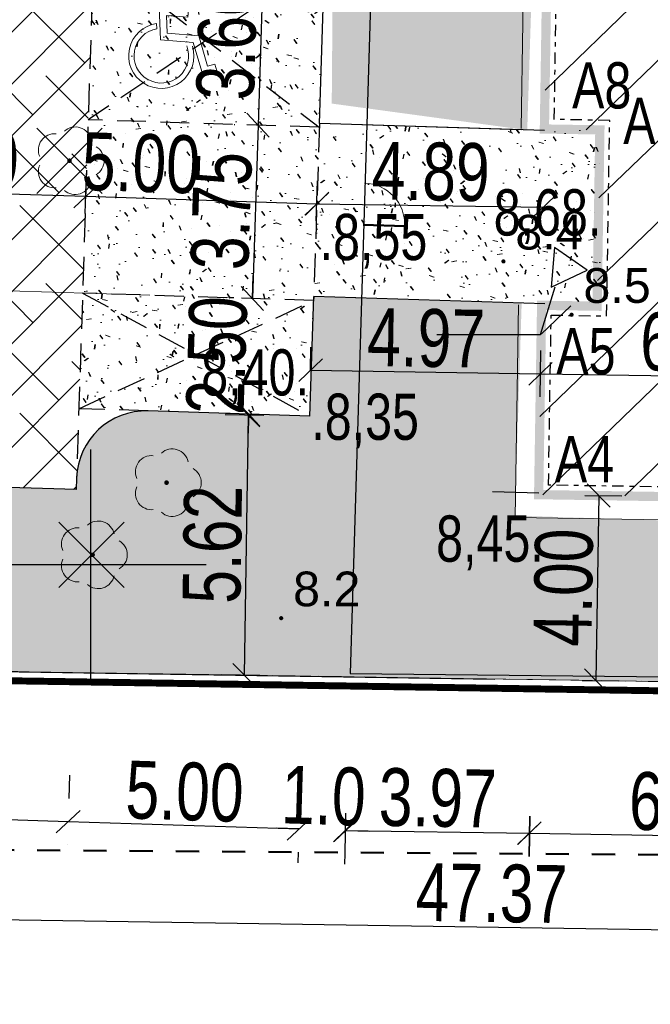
# Model space of a CAD drawing. Extents: x -3 to 10956327, y 0 to 11904415.
# Tile 10 of 15: x 5478148 to 5478162, y 5952191 to 5952212. Entities that reach past the tile are written whole.
import ezdxf

# ---------------------------------------------------------------- set-up
doc = ezdxf.new("R2010")
doc.units = 0
doc.header["$LTSCALE"] = 0.5
doc.header["$PDMODE"] = 33
doc.header["$PDSIZE"] = 0.3
for name, pattern in [('1 1', [2, 1, -1]), ('DASHDOT', [1, 0.5, -0.25, 0, -0.25]), ('EGKK', [4, 3, -1]), ('EGUG', [2, 1, -1]), ('HIDDEN', [0.375, 0.25, -0.125])]:
    doc.linetypes.add(name, pattern=pattern)
doc.layers.get('0').update_dxf_attribs({"color": 251})
doc.layers.get('Defpoints').update_dxf_attribs({"color": 251})
for name, color, linetype, lineweight in [('--budynek', 7, 'Continuous', 20), ('--drzewa do usunięcia', 1, 'Continuous', 30), ('--naw.utw.proj', 251, 'Continuous', 0), ('--tabelka rysunku', 7, 'Continuous', 0), ('--wymiary', 7, 'Continuous', 0), ('--zagos.terenu', 7, 'Continuous', 30), ('--zagosp', 7, 'Continuous', 0), ('EGDE', 7, 'Continuous', 20), ('EGKK', 251, 'Continuous', 20), ('EGUG', 251, 'Continuous', 20), ('OTRN', 251, 'Continuous', 20), ('OTRN_O', 251, 'Continuous', 18), ('OTZ', 3, 'Continuous', 20)]:
    doc.layers.add(name, color=color, linetype=linetype, lineweight=lineweight)
for name, color, linetype in [('--granica', 2, 'Continuous'), ('--proj.bud', 7, 'Continuous'), ('--rzędne terenu', 5, 'Continuous'), ('--trawa', 104, 'Continuous'), ('--utw.ażur', 251, 'Continuous'), ('-pkt tyczenia', 7, 'Continuous'), ('PARSI', 7, 'Continuous'), ('Strzałka', 251, 'Continuous')]:
    doc.layers.add(name, color=color, linetype=linetype)
doc.styles.add('1-500', font='arial.ttf', dxfattribs={"width": 0.75, "height": 1.25})
doc.styles.add('BDOT', font='Arial.ttf', dxfattribs={"width": 0.8999999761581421})
doc.styles.add('STYL-1', font='arial.ttf', dxfattribs={"width": 0.75})
doc.linetypes.add('OGRODZENIE1', pattern='A,0.4,-0.06,[143,RODZLIN.shx,S=0.012,R=0,X=0,Y=0],-0.06,0.4', length=0.92)
doc.dimstyles.new('1-500', dxfattribs={"dimtxt": 1.25, "dimasz": 0.5, "dimexe": 0.5, "dimexo": 1, "dimgap": 0.09, "dimtad": 1, "dimzin": 0, "dimdsep": 46, "dimtxsty": '1-500', "dimblk": 'OBLIQUE', "dimcen": 0.09, "dimclrt": 256, "dimadec": 0, "dimazin": 0, "dimtfac": 1, "dimtdec": 4, "dimtix": 1, "dimtofl": 0, "dimtmove": 2, "dimatfit": 3, "dimldrblk": 'OBLIQUE', "dimfxl": 0.5, "dimfxlon": 1, "dimtvp": 0.9, "dimtolj": 1, "dimtzin": 0, "dimarcsym": 0})

# ---------------------------------------------------------------- blocks, each defined once
blk = doc.blocks.new('OTZL')
at = {"layer": 'OTZ', "color": 0, "lineweight": 18, "const_width": 0.1}
blk.add_lwpolyline([(-0.05, 0, 1), (0.05, 0, 1)], format="xyb", close=True, dxfattribs=at)
at = {"layer": 'OTZ', "color": 0, "lineweight": 18}
for centre, start, end in [((0.247213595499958, 0.7608452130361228), 12, 132), ((-0.647213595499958, 0.4702282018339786), 83.99999999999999, 204), ((0.8, 0), 300.0000000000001, 59.99999999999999), ((-0.647213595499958, -0.4702282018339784), 156, 275.9999999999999), ((0.2472135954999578, -0.7608452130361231), 227.9999999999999, 348)]:
    blk.add_arc(centre, 0.7, start, end, dxfattribs=at)
blk = doc.blocks.new('OTRN')
at = {"layer": 'OTRN', "color": 0, "const_width": 0.09}
blk.add_lwpolyline([(-0.045, 0, 1), (0.045, 0, 1)], format="xyb", close=True, dxfattribs=at)
at = {"layer": 'OTRN_O', "color": 0, "style": 'BDOT'}
blk.add_attdef('RZEDNA', (0.5138805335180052, 0.5151789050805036), '', height=1.5, dxfattribs=at)
blk = doc.blocks.new('mzsk')
at = {"layer": 'PARSI', "color": 0}
for p, q in [((0, -5), (0, 5)), ((5, 0), (-5, 0))]:
    blk.add_line(p, q, dxfattribs=at)
blk = doc.blocks.new('krzyż')
for p, q in [((0, -0.5), (0, 0.5)), ((-0.5, 0), (0.5, 0))]:
    blk.add_line(p, q)
blk = doc.blocks.new('_Oblique')
at = {"color": 0, "linetype": 'ByBlock', "lineweight": -2}
blk.add_line((-0.5, -0.5), (0.5, 0.5), dxfattribs=at)
blk = doc.blocks.new('*D245')
at = {"layer": '--wymiary', "color": 0, "lineweight": -2}
for p, q in [((5478153.220573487, 5952213.122755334), (5478153.234008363, 5952213.122323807)), ((5478153.733750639, 5952213.106272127), (5478153.61817855, 5952209.50812773)), ((5478153.105001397, 5952209.524610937), (5478153.118436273, 5952209.52417941))]:
    blk.add_line(p, q, dxfattribs=at)
at = {"layer": 'Defpoints', "color": 0}
for p in [(5478154.220058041, 5952213.090651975), (5478153.61817855, 5952209.50812773), (5478154.104485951, 5952209.492507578)]:
    blk.add_point(p, dxfattribs=at)
at = {"layer": '--wymiary', "color": 0, "lineweight": -2, "xscale": 0.5, "yscale": 0.5, "zscale": 0.5}
for p, rotation in [((5478153.733750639, 5952213.106272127), 88.16029697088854), ((5478153.61817855, 5952209.50812773), 268.1602969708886)]:
    blk.add_blockref('_Oblique', p, dxfattribs=dict(at, rotation=rotation))
at = {"layer": '--wymiary', "insert": (5478152.948214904, 5952211.330575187), "char_height": 1.25, "attachment_point": 5, "rotation": 88.16029697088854, "style": '1-500'}
blk.add_mtext('\\A1;3.60', dxfattribs=at)
blk = doc.blocks.new('*D248')
at = {"layer": '--wymiary', "color": 0, "lineweight": -2}
for p, q in [((5478144.012689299, 5952194.629524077), (5478149.509854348, 5952194.452955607)), ((5478143.99663762, 5952194.129781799), (5478143.99663762, 5952194.1297818)), ((5478149.493802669, 5952193.953213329), (5478149.493802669, 5952193.95321333))]:
    blk.add_line(p, q, dxfattribs=at)
at = {"layer": 'Defpoints', "color": 0}
for p in [(5478144.028740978, 5952195.129266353), (5478149.525906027, 5952194.952697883), (5478149.509854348, 5952194.452955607)]:
    blk.add_point(p, dxfattribs=at)
at = {"layer": '--wymiary', "color": 0, "lineweight": -2, "xscale": 0.5, "yscale": 0.5, "zscale": 0.5}
for p, rotation in [((5478144.012689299, 5952194.629524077), 178.1602969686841), ((5478149.509854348, 5952194.452955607), 358.160296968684)]:
    blk.add_blockref('_Oblique', p, dxfattribs=dict(at, rotation=rotation))
at = {"layer": '--wymiary', "insert": (5478146.784647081, 5952195.268989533), "char_height": 1.25, "attachment_point": 5, "rotation": 358.16029696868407, "style": '1-500'}
blk.add_mtext('\\A1;5.50', dxfattribs=at)
blk = doc.blocks.new('*D250')
at = {"layer": '--wymiary', "color": 0, "lineweight": -2}
for p, q in [((5478154.507757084, 5952194.292424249), (5478154.007986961, 5952194.307584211)), ((5478155.521607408, 5952194.261670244), (5478156.021377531, 5952194.246510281)), ((5478154.485596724, 5952193.561875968), (5478154.492597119, 5952193.792654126)), ((5478155.499447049, 5952193.531121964), (5478155.506447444, 5952193.761900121))]:
    blk.add_line(p, q, dxfattribs=at)
at = {"layer": 'Defpoints', "color": 0}
for p in [(5478154.515916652, 5952194.561416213), (5478155.529766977, 5952194.530662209), (5478155.521607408, 5952194.261670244)]:
    blk.add_point(p, dxfattribs=at)
at = {"layer": '--wymiary', "color": 0, "lineweight": -2, "xscale": 0.5, "yscale": 0.5, "zscale": 0.5}
for p, rotation in [((5478154.507757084, 5952194.292424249), 358.2625300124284), ((5478155.521607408, 5952194.261670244), 178.2625300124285)]:
    blk.add_blockref('_Oblique', p, dxfattribs=dict(at, rotation=rotation))
at = {"layer": '--wymiary', "insert": (5478155.036758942, 5952195.004837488), "char_height": 1.25, "attachment_point": 5, "rotation": 358.2625300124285, "style": '1-500'}
blk.add_mtext('\\A1;1.0', dxfattribs=at)
blk = doc.blocks.new('*D257')
at = {"layer": '--wymiary', "color": 0, "lineweight": -2}
for p, q in [((5478134.985012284, 5952193.035043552), (5478134.969600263, 5952192.035162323)), ((5478134.977306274, 5952192.535102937), (5478182.337306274, 5952191.805102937)), ((5478182.345012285, 5952192.305043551), (5478182.329600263, 5952191.305162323))]:
    blk.add_line(p, q, dxfattribs=at)
at = {"layer": 'Defpoints', "color": 0}
for p in [(5478135.06, 5952197.9), (5478182.42, 5952197.17), (5478182.337306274, 5952191.805102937)]:
    blk.add_point(p, dxfattribs=at)
at = {"layer": '--wymiary', "color": 0, "lineweight": -2, "xscale": 0.5, "yscale": 0.5, "zscale": 0.5}
for p, rotation in [((5478134.977306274, 5952192.535102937), 179.116921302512), ((5478182.337306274, 5952191.805102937), 359.116921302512)]:
    blk.add_blockref('_Oblique', p, dxfattribs=dict(at, rotation=rotation))
at = {"layer": '--wymiary', "insert": (5478158.668528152, 5952192.898141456), "char_height": 1.25, "attachment_point": 5, "rotation": 359.11692130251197, "style": '1-500'}
blk.add_mtext('\\A1;47.37', dxfattribs=at)
blk = doc.blocks.new('znak-NP')
for p, q in [((-0.1018367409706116, 0.8063013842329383), (-0.002560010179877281, 0.8183068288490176)), ((-0.1018367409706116, 0.8063013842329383), (-0.03108139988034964, 0.221203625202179)), ((-0.002560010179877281, 0.8183068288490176), (0.01549581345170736, 0.6689976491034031)), ((0.3287246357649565, 0.6689976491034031), (0.01549581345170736, 0.6689976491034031)), ((0.02758872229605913, 0.5689976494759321), (0.3287246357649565, 0.5689976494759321)), ((0.02758872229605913, 0.5689976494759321), (0.05755422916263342, 0.3212036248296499)), ((0.3287246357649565, 0.5689976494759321), (0.3287246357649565, 0.6689976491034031)), ((-0.1019698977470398, 0.446616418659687), (-0.0929070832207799, 0.3716732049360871)), ((0.05755422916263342, 0.3212036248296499), (0.5025279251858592, 0.3212036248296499)), ((0.5025279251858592, 0.3212036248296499), (0.6588834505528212, -0.09306038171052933)), ((-0.03108139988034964, 0.221203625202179), (0.4333852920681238, 0.221203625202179)), ((0.4333852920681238, 0.221203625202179), (0.6006370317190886, -0.2219299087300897)), ((0.6588834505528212, -0.09306038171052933), (0.7591329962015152, -0.05522323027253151)), ((0.6006370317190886, -0.2219299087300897), (0.7944445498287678, -0.1487812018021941))]:
    blk.add_line(p, q)
blk.add_lwpolyline([(0.7591329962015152, -0.05522323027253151), (0.7944445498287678, -0.1487812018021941)])
blk.add_circle((-0.03206155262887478, 0.9858730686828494), 0.1225331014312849)
for radius, start, end in [(0.4581092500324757, 102.8611197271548, 21.54431130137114), (0.3831092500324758, 104.0346158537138, 26.0471241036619)]:
    blk.add_arc((0, 0), radius, start, end)
blk = doc.blocks.new('*D272')
at = {"layer": '--wymiary', "color": 0, "lineweight": -2}
for p, q in [((5478149.879096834, 5952207.601738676), (5478149.906798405, 5952208.464180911)), ((5478154.876519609, 5952207.441221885), (5478154.90422118, 5952208.30366412)), ((5478154.888169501, 5952207.803921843), (5478149.890746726, 5952207.964438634))]:
    blk.add_line(p, q, dxfattribs=at)
at = {"layer": 'Defpoints', "color": 0}
for p in [(5478149.890746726, 5952207.964438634), (5478149.846993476, 5952206.602254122), (5478154.844416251, 5952206.441737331)]:
    blk.add_point(p, dxfattribs=at)
at = {"layer": '--wymiary', "color": 0, "lineweight": -2, "xscale": 0.5, "yscale": 0.5, "zscale": 0.5}
for p, rotation in [((5478149.890746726, 5952207.964438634), 178.1602969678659), ((5478154.888169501, 5952207.803921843), 358.160296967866)]:
    blk.add_blockref('_Oblique', p, dxfattribs=dict(at, rotation=rotation))
at = {"layer": '--wymiary', "insert": (5478151.087136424, 5952208.68570256), "char_height": 1.25, "attachment_point": 5, "rotation": 358.1602969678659, "style": '1-500'}
blk.add_mtext('\\A1;5.00', dxfattribs=at)
blk = doc.blocks.new('*D273')
at = {"layer": '--wymiary', "color": 0, "lineweight": -2}
for p, q in [((5478144.381931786, 5952207.778307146), (5478144.409633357, 5952208.640749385)), ((5478149.879096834, 5952207.601738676), (5478149.906798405, 5952208.464180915)), ((5478149.890746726, 5952207.964438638), (5478144.393581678, 5952208.141007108))]:
    blk.add_line(p, q, dxfattribs=at)
at = {"layer": 'Defpoints', "color": 0}
for p in [(5478144.393581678, 5952208.141007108), (5478144.349828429, 5952206.778822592), (5478149.846993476, 5952206.602254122)]:
    blk.add_point(p, dxfattribs=at)
at = {"layer": '--wymiary', "color": 0, "lineweight": -2, "xscale": 0.5, "yscale": 0.5, "zscale": 0.5}
for p, rotation in [((5478144.393581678, 5952208.141007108), 178.1602969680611), ((5478149.890746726, 5952207.964438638), 358.1602969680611)]:
    blk.add_blockref('_Oblique', p, dxfattribs=dict(at, rotation=rotation))
at = {"layer": '--wymiary', "insert": (5478147.16553946, 5952208.780472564), "char_height": 1.25, "attachment_point": 5, "rotation": 358.1602969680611, "style": '1-500'}
blk.add_mtext('\\A1;5.50', dxfattribs=at)
blk = doc.blocks.new('furtka')
at = {"linetype": 'Continuous', "lineweight": 50, "flags": 128}
blk.add_lwpolyline([(0, 0), (0, 1.004999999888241)], dxfattribs=at)
at = {"linetype": 'Continuous'}
blk.add_arc((0, 9.313225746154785e-10), 1.004999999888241, 0, 90, dxfattribs=at)
blk = doc.blocks.new('*D310')
at = {"layer": '--wymiary', "color": 0, "lineweight": -2}
for p, q in [((5478149.541774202, 5952195.452446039), (5478149.52581429, 5952194.95270129)), ((5478154.539676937, 5952195.29191468), (5478154.523717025, 5952194.792169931)), ((5478149.509854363, 5952194.452956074), (5478154.507757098, 5952194.292424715))]:
    blk.add_line(p, q, dxfattribs=at)
at = {"layer": 'Defpoints', "color": 0}
for p in [(5478149.509854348, 5952194.452955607), (5478154.507757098, 5952194.292424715), (5478154.507757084, 5952194.292424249)]:
    blk.add_point(p, dxfattribs=at)
at = {"layer": '--wymiary', "color": 0, "lineweight": -2, "xscale": 0.5, "yscale": 0.5, "zscale": 0.5}
for p, rotation in [((5478149.509854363, 5952194.452956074), 178.1603066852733), ((5478154.507757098, 5952194.292424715), 358.1603066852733)]:
    blk.add_blockref('_Oblique', p, dxfattribs=dict(at, rotation=rotation))
at = {"layer": '--wymiary', "insert": (5478152.032180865, 5952195.10044009), "char_height": 1.25, "attachment_point": 5, "rotation": 358.16030668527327, "style": '1-500'}
blk.add_mtext('\\A1;5.00', dxfattribs=at)
blk = doc.blocks.new('Kancelariax2')
at = {"linetype": 'ByBlock'}
h = blk.add_hatch(dxfattribs=at)
h.set_pattern_fill('ANSI31', color=256, scale=10, style=0)
h.set_pattern_definition([(45, (-5478255.899538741, -5952144.883128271), (-0.8838834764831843, 0.8838834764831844), [])])
h.paths.add_polyline_path([(12, 6.844000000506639), (0, 6.844000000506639), (0, 0), (4.094000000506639, 0), (4.094000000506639, 1.200000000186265), (7.906000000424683, 1.200000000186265), (7.906000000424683, 0), (12, 0)])
at = {"linetype": 'Continuous', "const_width": 0.2}
blk.add_lwpolyline([(12, 6.844000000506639), (0, 6.844000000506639), (0, 0), (4.094000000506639, 0), (4.094000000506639, 1.200000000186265), (7.906000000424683, 1.200000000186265), (7.906000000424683, 0), (12, 0)], close=True, dxfattribs=at)
at = {"linetype": 'DASHDOT'}
blk.add_lwpolyline([(11.79050000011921, 6.634499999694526), (0.2094999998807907, 6.634499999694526), (0.2094999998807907, 0.2094999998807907), (3.884500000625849, 0.2094999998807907), (3.884500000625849, 1.409500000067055), (8.115500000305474, 1.409500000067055), (8.115500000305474, 0.2094999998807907), (11.79050000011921, 0.2094999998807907)], close=True, dxfattribs=at)
blk = doc.blocks.new('*D367')
at = {"layer": '--wymiary', "color": 0, "lineweight": -2}
for p, q in [((5478155.508378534, 5952194.633766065), (5478155.494673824, 5952193.762310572)), ((5478159.496324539, 5952194.571050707), (5478159.482619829, 5952193.699595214)), ((5478155.502535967, 5952194.262248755), (5478159.490481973, 5952194.199533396))]:
    blk.add_line(p, q, dxfattribs=at)
at = {"layer": 'Defpoints', "color": 0}
for p in [(5478155.52410282, 5952195.633642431), (5478159.512048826, 5952195.570927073), (5478159.490481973, 5952194.199533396)]:
    blk.add_point(p, dxfattribs=at)
at = {"layer": '--wymiary', "color": 0, "lineweight": -2, "xscale": 0.5, "yscale": 0.5, "zscale": 0.5}
for p, rotation in [((5478155.502535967, 5952194.262248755), 179.0990276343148), ((5478159.490481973, 5952194.199533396), 359.0990276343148)]:
    blk.add_blockref('_Oblique', p, dxfattribs=dict(at, rotation=rotation))
at = {"layer": '--wymiary', "insert": (5478157.507958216, 5952194.958926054), "char_height": 1.25, "attachment_point": 5, "rotation": 359.0990276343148, "style": '1-500'}
blk.add_mtext('\\A1;3.97', dxfattribs=at)
blk = doc.blocks.new('*D368')
at = {"layer": '--wymiary', "color": 0, "lineweight": -2}
for p, q in [((5478159.493230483, 5952194.572344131), (5478159.479568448, 5952193.69982002)), ((5478166.33639165, 5952194.465193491), (5478166.322729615, 5952193.592669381)), ((5478159.487396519, 5952194.199758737), (5478166.330557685, 5952194.092608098))]:
    blk.add_line(p, q, dxfattribs=at)
at = {"layer": 'Defpoints', "color": 0}
for p in [(5478159.508886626, 5952195.572221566), (5478166.352047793, 5952195.465070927), (5478166.330557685, 5952194.092608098)]:
    blk.add_point(p, dxfattribs=at)
at = {"layer": '--wymiary', "color": 0, "lineweight": -2, "xscale": 0.5, "yscale": 0.5, "zscale": 0.5}
for p, rotation in [((5478159.487396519, 5952194.199758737), 179.1029324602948), ((5478166.330557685, 5952194.092608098), 359.1029324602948)]:
    blk.add_blockref('_Oblique', p, dxfattribs=dict(at, rotation=rotation))
at = {"layer": '--wymiary', "insert": (5478162.920376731, 5952194.874219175), "char_height": 1.25, "attachment_point": 5, "rotation": 359.10293246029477, "style": '1-500'}
blk.add_mtext('\\A1;6.84', dxfattribs=at)
blk = doc.blocks.new('*D415')
at = {"layer": '--wymiary', "color": 0, "lineweight": -2}
for p, q in [((5478154.896480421, 5952207.811444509), (5478159.790231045, 5952207.734484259)), ((5478154.888496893, 5952207.303787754), (5478154.888618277, 5952207.311506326)), ((5478159.782247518, 5952207.226827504), (5478159.782368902, 5952207.234546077))]:
    blk.add_line(p, q, dxfattribs=at)
at = {"layer": 'Defpoints', "color": 0}
for p in [(5478154.90422118, 5952208.30366412), (5478159.797971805, 5952208.22670387), (5478159.790231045, 5952207.734484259)]:
    blk.add_point(p, dxfattribs=at)
at = {"layer": '--wymiary', "color": 0, "lineweight": -2, "xscale": 0.5, "yscale": 0.5, "zscale": 0.5}
for p, rotation in [((5478154.896480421, 5952207.811444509), 179.0990276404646), ((5478159.790231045, 5952207.734484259), 359.0990276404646)]:
    blk.add_blockref('_Oblique', p, dxfattribs=dict(at, rotation=rotation))
at = {"layer": '--wymiary', "insert": (5478157.354804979, 5952208.500999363), "char_height": 1.25, "attachment_point": 5, "rotation": 359.0990276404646, "style": '1-500'}
blk.add_mtext('\\A1;4.89', dxfattribs=at)
blk = doc.blocks.new('*D418')
at = {"layer": '--wymiary', "color": 0, "lineweight": -2}
for p, q in [((5478153.11713187, 5952209.524221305), (5478153.118436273, 5952209.524179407)), ((5478153.61817855, 5952209.508127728), (5478153.497790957, 5952205.760060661)), ((5478152.996744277, 5952205.776154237), (5478152.99804868, 5952205.776112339))]:
    blk.add_line(p, q, dxfattribs=at)
at = {"layer": 'Defpoints', "color": 0}
for p in [(5478154.116616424, 5952209.492117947), (5478153.497790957, 5952205.760060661), (5478153.996228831, 5952205.744050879)]:
    blk.add_point(p, dxfattribs=at)
at = {"layer": '--wymiary', "color": 0, "lineweight": -2, "xscale": 0.5, "yscale": 0.5, "zscale": 0.5}
for p, rotation in [((5478153.61817855, 5952209.508127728), 88.1602969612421), ((5478153.497790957, 5952205.760060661), 268.1602969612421)]:
    blk.add_blockref('_Oblique', p, dxfattribs=dict(at, rotation=rotation))
at = {"layer": '--wymiary', "insert": (5478152.830235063, 5952207.657469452), "char_height": 1.25, "attachment_point": 5, "rotation": 88.1602969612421, "style": '1-500'}
blk.add_mtext('\\A1;3.75', dxfattribs=at)
blk = doc.blocks.new('*D428')
at = {"layer": '--wymiary', "color": 0, "lineweight": -2}
for p, q in [((5478160.68921255, 5952201.505430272), (5478161.487803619, 5952201.493120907)), ((5478160.987863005, 5952201.500826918), (5478160.926214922, 5952197.501302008)), ((5478160.627564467, 5952197.505905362), (5478161.426155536, 5952197.493595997))]:
    blk.add_line(p, q, dxfattribs=at)
at = {"layer": 'Defpoints', "color": 0}
for p in [(5478159.689331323, 5952201.520842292), (5478159.62768324, 5952197.521317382), (5478160.926214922, 5952197.501302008)]:
    blk.add_point(p, dxfattribs=at)
at = {"layer": '--wymiary', "color": 0, "lineweight": -2, "xscale": 0.5, "yscale": 0.5, "zscale": 0.5}
for p, rotation in [((5478160.987863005, 5952201.500826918), 89.11692129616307), ((5478160.926214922, 5952197.501302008), 269.1169212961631)]:
    blk.add_blockref('_Oblique', p, dxfattribs=dict(at, rotation=rotation))
at = {"layer": '--wymiary', "insert": (5478160.229000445, 5952199.51228634), "char_height": 1.25, "attachment_point": 5, "rotation": 89.11692129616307, "style": '1-500'}
blk.add_mtext('\\A1;4.00', dxfattribs=at)
blk = doc.blocks.new('*D434')
at = {"layer": '--wymiary', "color": 0, "lineweight": -2}
for p, q in [((5478153.497790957, 5952205.760060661), (5478153.513842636, 5952206.259802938)), ((5478153.0950384, 5952205.772997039), (5478152.99804868, 5952205.77611234)), ((5478153.014780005, 5952203.274285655), (5478152.917790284, 5952203.277400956)), ((5478153.417532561, 5952203.261349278), (5478153.401480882, 5952202.761607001))]:
    blk.add_line(p, q, dxfattribs=at)
at = {"layer": 'Defpoints', "color": 0}
for p in [(5478154.094522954, 5952205.740893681), (5478153.417532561, 5952203.261349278), (5478154.014264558, 5952203.242182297)]:
    blk.add_point(p, dxfattribs=at)
at = {"layer": '--wymiary', "color": 0, "lineweight": -2, "xscale": 0.5, "yscale": 0.5, "zscale": 0.5}
for p, rotation in [((5478153.497790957, 5952205.760060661), 268.160296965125), ((5478153.417532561, 5952203.261349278), 88.16029696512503)]:
    blk.add_blockref('_Oblique', p, dxfattribs=dict(at, rotation=rotation))
at = {"layer": '--wymiary', "insert": (5478152.729912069, 5952204.534080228), "char_height": 1.25, "attachment_point": 5, "rotation": 88.16029696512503, "style": '1-500'}
blk.add_mtext('\\A1;2.50', dxfattribs=at)
blk = doc.blocks.new('*D435')
at = {"layer": '--wymiary', "color": 0, "lineweight": -2}
for p, q in [((5478153.741015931, 5952203.234254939), (5478152.908904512, 5952203.247080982)), ((5478153.408845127, 5952203.239374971), (5478153.322205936, 5952197.618509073)), ((5478153.65437674, 5952197.613389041), (5478152.822265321, 5952197.626215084))]:
    blk.add_line(p, q, dxfattribs=at)
at = {"layer": 'Defpoints', "color": 0}
for p in [(5478154.740897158, 5952203.218842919), (5478153.322205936, 5952197.618509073), (5478154.654257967, 5952197.597977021)]:
    blk.add_point(p, dxfattribs=at)
at = {"layer": '--wymiary', "color": 0, "lineweight": -2, "xscale": 0.5, "yscale": 0.5, "zscale": 0.5}
for p, rotation in [((5478153.408845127, 5952203.239374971), 89.11692130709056), ((5478153.322205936, 5952197.618509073), 269.1169213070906)]:
    blk.add_blockref('_Oblique', p, dxfattribs=dict(at, rotation=rotation))
at = {"layer": '--wymiary', "insert": (5478152.637487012, 5952200.440163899), "char_height": 1.25, "attachment_point": 5, "rotation": 89.11692130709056, "style": '1-500'}
blk.add_mtext('\\A1;5.62', dxfattribs=at)
blk = doc.blocks.new('*D437')
at = {"layer": '--wymiary', "color": 0, "lineweight": -2}
for p, q in [((5478159.72253544, 5952203.634853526), (5478159.738191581, 5952204.63473096)), ((5478166.565593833, 5952203.527704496), (5478166.581249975, 5952204.52758193)), ((5478159.730363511, 5952204.134792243), (5478166.573421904, 5952204.027643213))]:
    blk.add_line(p, q, dxfattribs=at)
at = {"layer": 'Defpoints', "color": 0}
for p in [(5478166.573421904, 5952204.027643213), (5478159.689907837, 5952201.551096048), (5478166.53296623, 5952201.443947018)]:
    blk.add_point(p, dxfattribs=at)
at = {"layer": '--wymiary', "color": 0, "lineweight": -2, "xscale": 0.5, "yscale": 0.5, "zscale": 0.5}
for p, rotation in [((5478159.730363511, 5952204.134792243), 179.1029324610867), ((5478166.573421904, 5952204.027643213), 359.1029324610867)]:
    blk.add_blockref('_Oblique', p, dxfattribs=dict(at, rotation=rotation))
at = {"layer": '--wymiary', "insert": (5478163.163292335, 5952204.809253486), "char_height": 1.25, "attachment_point": 5, "rotation": 359.1029324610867, "style": '1-500'}
blk.add_mtext('\\A1;6.84', dxfattribs=at)
blk = doc.blocks.new('*D438')
at = {"layer": '--wymiary', "color": 0, "lineweight": -2}
for p, q in [((5478154.756553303, 5952204.218720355), (5478154.7642867, 5952204.71261267)), ((5478159.730355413, 5952204.140840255), (5478159.73808881, 5952204.63473257)), ((5478154.756458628, 5952204.212673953), (5478159.730260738, 5952204.134793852))]:
    blk.add_line(p, q, dxfattribs=at)
at = {"layer": 'Defpoints', "color": 0}
for p in [(5478159.730260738, 5952204.134793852), (5478154.74089716, 5952203.21884292), (5478159.71469927, 5952203.14096282)]:
    blk.add_point(p, dxfattribs=at)
at = {"layer": '--wymiary', "color": 0, "lineweight": -2, "xscale": 0.5, "yscale": 0.5, "zscale": 0.5}
for p, rotation in [((5478154.756458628, 5952204.212673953), 179.102932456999), ((5478159.730260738, 5952204.134793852), 359.1029324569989)]:
    blk.add_blockref('_Oblique', p, dxfattribs=dict(at, rotation=rotation))
at = {"layer": '--wymiary', "insert": (5478157.254759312, 5952204.90176966), "char_height": 1.25, "attachment_point": 5, "rotation": 359.10293245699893, "style": '1-500'}
blk.add_mtext('\\A1;4.97', dxfattribs=at)

msp = doc.modelspace()

# ---------------------------------------------------------------- hatches: boundary and pattern name
at = {"layer": '--naw.utw.proj', "linetype": 'HIDDEN', "transparency": 33554687}
h = msp.add_hatch(dxfattribs=at)
h.set_pattern_fill('02-Tynk zaprawa', color=256)
h.set_pattern_definition([(10, (0.4, 0.6), (-0.02854065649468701, 3.041247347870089), [0, -1]), (12, (0.7, 0.1), (-0.3302907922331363, 2.996816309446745), [0, -1]), (-3, (0, -0.1), (0.6563226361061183, 2.969720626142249), [0, -1.5]), (-82, (0.1, 0.05), (4.155914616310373, -0.8296828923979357), [0, -0.5]), (23, (0, -0.05), (0.6688163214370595, 3.542976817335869), [0, -0.8]), (58, (-0.2, -0.3), (3.763047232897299, -0.5826452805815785), [0, -0.6]), (79, (-0.2, 0.3), (-3.694779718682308, 1.43129411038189), [0, -0.9]), (40, (0.4, 0.6), (-2.830915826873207, 4.151616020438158), [0, -1]), (92, (0.7, 0.1), (-4.008033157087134, 0.1602192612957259), [0, -1]), (-43, (0, -0.1), (5.139665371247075, 4.778476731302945), [0, -1.5]), (-12, (0.1, 0.05), (1.993141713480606, 2.643366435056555), [0, -0.5]), (63, (0, -0.05), (-1.675937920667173, 3.09858549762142), [0, -0.9]), (6, (-0.2, -0.3), (1.549273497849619, -0.3901943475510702), [0, -0.6]), (138, (-0.2, 0.3), (-3.798941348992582, -3.173018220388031), [0, -4.3]), (82, (0.4, 0.6), (-2.901217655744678, 0.9126533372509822), [0.1, -1]), (-12, (0.7, 0.1), (0.9171793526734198, 2.872069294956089), [0.1, -1]), (37, (0, -0.1), (-1.406127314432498, 2.696814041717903), [0.1, -1.5]), (-102, (0.1, 0.05), (3.62151403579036, -2.201053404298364), [0.1, -0.5]), (103, (0, -0.05), (-3.373012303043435, 1.273886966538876), [0.1, -0.8]), (-19, (-0.2, -0.3), (0.2787893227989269, -3.797667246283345), [0.1, -0.6]), (9, (-0.2, 0.3), (0.08128742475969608, 3.961488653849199), [0.1, -0.9]), (-92, (0.4, 0.6), (4.979504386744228, -0.6741928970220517), [0.1, -1]), (-62, (0.7, 0.1), (3.672631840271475, 1.613001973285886), [0.1, -1]), (143, (0, -0.1), (-4.612022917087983, -5.289541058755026), [0.1, -1.5]), (112, (0.1, 0.05), (-3.30600079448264, 0.1742376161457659), [0.1, -0.5]), (-53, (0, -0.05), (3.519673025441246, 0.1479925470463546), [0.1, -0.9]), (126, (-0.2, -0.3), (-0.4367185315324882, 1.536807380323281), [0.1, -0.6]), (38, (-0.2, 0.3), (-2.46513370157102, 4.292215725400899), [0.1, -4.3]), (82, (0.41, 0.6), (-2.901217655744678, 0.9126533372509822), [0.1, -1]), (-12, (0.71, 0.1), (0.9171793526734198, 2.872069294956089), [0.1, -1]), (37, (0.01, -0.1), (-1.406127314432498, 2.696814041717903), [0.1, -1.5]), (-102, (0.11, 0.05), (3.62151403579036, -2.201053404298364), [0.1, -0.5]), (103, (0.01, -0.05), (-3.373012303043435, 1.273886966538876), [0.1, -0.8]), (-19, (-0.21, -0.3), (0.2787893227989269, -3.797667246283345), [0.1, -0.6]), (9, (-0.21, 0.3), (0.08128742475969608, 3.961488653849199), [0.1, -0.9]), (-92, (0.41, 0.6), (4.979504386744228, -0.6741928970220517), [0.1, -1]), (-62, (0.71, 0.1), (3.672631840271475, 1.613001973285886), [0.1, -1]), (143, (0.01, -0.1), (-4.612022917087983, -5.289541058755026), [0.1, -1.5]), (112, (0.11, 0.05), (-3.30600079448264, 0.1742376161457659), [0.1, -0.5]), (-53, (0.01, -0.05), (3.519673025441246, 0.1479925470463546), [0.1, -0.9]), (126, (-0.21, -0.3), (-0.4367185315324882, 1.536807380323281), [0.1, -0.6]), (38, (-0.21, 0.3), (-2.46513370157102, 4.292215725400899), [0.1, -4.3])])
h.paths.add_polyline_path([(5478150.30046765, 5952220.720416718), (5478155.297890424, 5952220.559899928), (5478154.949182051, 5952209.548083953), (5478159.312876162, 5952209.410112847), (5478161.012961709, 5952209.407085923), (5478161.020720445, 5952205.60446179), (5478154.823916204, 5952205.803502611), (5478154.740897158, 5952203.218842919), (5478149.743474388, 5952203.37935971)])
at = {"layer": '--trawa', "linetype": 'HIDDEN', "transparency": 33554687}
h = msp.add_hatch(dxfattribs=at)
h.set_pattern_fill('02-Tynk zaprawa', color=256, scale=2)
h.set_pattern_definition([(10, (0.8, 1.2), (-0.05708131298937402, 6.082494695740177), [0, -2]), (12, (1.4, 0.2), (-0.6605815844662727, 5.993632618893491), [0, -2]), (-3, (0, -0.2), (1.312645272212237, 5.939441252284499), [0, -3]), (-82, (0.2, 0.1), (8.311829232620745, -1.659365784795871), [0, -1]), (23, (0, -0.1), (1.337632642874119, 7.085953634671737), [0, -1.6]), (58, (-0.4, -0.6), (7.526094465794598, -1.165290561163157), [0, -1.2]), (79, (-0.4, 0.6), (-7.389559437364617, 2.86258822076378), [0, -1.8]), (40, (0.8, 1.2), (-5.661831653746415, 8.303232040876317), [0, -2]), (92, (1.4, 0.2), (-8.016066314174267, 0.3204385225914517), [0, -2]), (-43, (0, -0.2), (10.27933074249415, 9.55695346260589), [0, -3]), (-12, (0.2, 0.1), (3.986283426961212, 5.286732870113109), [0, -1]), (63, (0, -0.1), (-3.351875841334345, 6.197170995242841), [0, -1.8]), (6, (-0.4, -0.6), (3.098546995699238, -0.7803886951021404), [0, -1.2]), (138, (-0.4, 0.6), (-7.597882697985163, -6.346036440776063), [0, -8.6]), (82, (0.8, 1.2), (-5.802435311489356, 1.825306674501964), [0.2, -2]), (-12, (1.4, 0.2), (1.83435870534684, 5.744138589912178), [0.2, -2]), (37, (0, -0.2), (-2.812254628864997, 5.393628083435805), [0.2, -3]), (-102, (0.2, 0.1), (7.24302807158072, -4.402106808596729), [0.2, -1]), (103, (0, -0.1), (-6.746024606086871, 2.547773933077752), [0.2, -1.6]), (-19, (-0.4, -0.6), (0.5575786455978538, -7.595334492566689), [0.2, -1.2]), (9, (-0.4, 0.6), (0.1625748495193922, 7.922977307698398), [0.2, -1.8]), (-92, (0.8, 1.2), (9.959008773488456, -1.348385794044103), [0.2, -2]), (-62, (1.4, 0.2), (7.345263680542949, 3.226003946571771), [0.2, -2]), (143, (0, -0.2), (-9.224045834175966, -10.57908211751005), [0.2, -3]), (112, (0.2, 0.1), (-6.612001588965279, 0.3484752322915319), [0.2, -1]), (-53, (0, -0.1), (7.039346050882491, 0.2959850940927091), [0.2, -1.8]), (126, (-0.4, -0.6), (-0.8734370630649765, 3.073614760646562), [0.2, -1.2]), (38, (-0.4, 0.6), (-4.930267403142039, 8.584431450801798), [0.2, -8.6]), (82, (0.82, 1.2), (-5.802435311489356, 1.825306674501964), [0.2, -2]), (-12, (1.42, 0.2), (1.83435870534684, 5.744138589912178), [0.2, -2]), (37, (0.02, -0.2), (-2.812254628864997, 5.393628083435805), [0.2, -3]), (-102, (0.22, 0.1), (7.24302807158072, -4.402106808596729), [0.2, -1]), (103, (0.02, -0.1), (-6.746024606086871, 2.547773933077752), [0.2, -1.6]), (-19, (-0.42, -0.6), (0.5575786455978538, -7.595334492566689), [0.2, -1.2]), (9, (-0.42, 0.6), (0.1625748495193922, 7.922977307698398), [0.2, -1.8]), (-92, (0.82, 1.2), (9.959008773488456, -1.348385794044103), [0.2, -2]), (-62, (1.42, 0.2), (7.345263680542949, 3.226003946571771), [0.2, -2]), (143, (0.02, -0.2), (-9.224045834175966, -10.57908211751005), [0.2, -3]), (112, (0.22, 0.1), (-6.612001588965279, 0.3484752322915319), [0.2, -1]), (-53, (0.02, -0.1), (7.039346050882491, 0.2959850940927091), [0.2, -1.8]), (126, (-0.42, -0.6), (-0.8734370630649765, 3.073614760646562), [0.2, -1.2]), (38, (-0.42, 0.6), (-4.930267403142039, 8.584431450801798), [0.2, -8.6])])
h.paths.add_polyline_path([(5478182.42, 5952197.17), (5478135.06, 5952197.9), (5478135.792403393, 5952220.602299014), (5478143.285356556, 5952220.362348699, -0.4055297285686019), (5478144.737201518, 5952218.863121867), (5478143.836892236, 5952218.843859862), (5478143.756633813, 5952216.345148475), (5478144.656169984, 5952216.316255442), (5478144.246331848, 5952203.556629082, -0.2828408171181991), (5478146.060358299, 5952201.746758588), (5478149.687293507, 5952201.630261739, -0.4453325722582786), (5478151.194546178, 5952203.331977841), (5478154.740897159, 5952203.218842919), (5478154.823916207, 5952205.803502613), (5478159.321596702, 5952205.659037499), (5478159.174113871, 5952201.067405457), (5478167.014070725, 5952200.815586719), (5478167.431414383, 5952213.808885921), (5478159.591457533, 5952214.060704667), (5478159.441790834, 5952209.401081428), (5478159.46993424, 5952210.277279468), (5478159.441790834, 5952209.401081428), (5478155.213159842, 5952209.975935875), (5478155.297890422, 5952220.559899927), (5478156.297374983, 5952220.52779658), (5478156.413721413, 5952224.035690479), (5478141.91721096, 5952224.491491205), (5478141.955734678, 5952225.69087268), (5478139.457023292, 5952225.771131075), (5478139.418499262, 5952224.571749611), (5478135.928484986, 5952224.68384857), (5478135.96, 5952225.92), (5478183.22, 5952225.18)])
at = {"layer": '--utw.ażur'}
h = msp.add_hatch(dxfattribs=at)
h.set_pattern_fill('ANSI38', color=256, scale=0.25, style=0)
h.set_pattern_definition([(45, (0, 0), (-0.5612660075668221, 0.5612660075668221), []), (135, (0, 0), (-1.683798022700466, 0.5612660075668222), [1.984375, -1.190625])])
h.paths.add_polyline_path([(5478144.246331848, 5952203.556629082, -0.2848737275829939), (5478146.060358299, 5952201.746758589), (5478149.687293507, 5952201.630261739), (5478150.30030999, 5952220.715508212), (5478156.301384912, 5952220.53258134), (5478156.413904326, 5952224.035685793), (5478141.91721096, 5952224.491491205), (5478139.418499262, 5952224.571749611), (5478135.905984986, 5952224.68384857), (5478135.769903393, 5952220.602299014), (5478143.285356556, 5952220.362348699, -0.4055734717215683), (5478144.737201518, 5952218.863121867), (5478144.656169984, 5952216.316255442)])

# ---------------------------------------------------------------- linework, layer by layer
at = {"layer": '--granica', "lineweight": 40, "const_width": 0.15, "flags": 128}
msp.add_lwpolyline([(5478135.766418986, 5952226.123055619), (5478183.42570251, 5952225.376803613), (5478182.614283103, 5952196.966981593), (5478134.853574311, 5952197.703158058)], close=True, dxfattribs=at)
at = {"layer": '--rzędne terenu', "flags": 128}
msp.add_lwpolyline([(5478157.487952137, 5952204.984833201), (5478159.730045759, 5952204.9848332), (5478160.044725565, 5952206.017376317)], dxfattribs=at)
at = {"layer": '--wymiary'}
msp.add_line((5478151.274829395, 5952205.831461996), (5478144.326567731, 5952206.054639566), dxfattribs=at)
at = {"layer": '--zagos.terenu', "linetype": 'Continuous'}
for p, q in [((5478154.9449334, 5952209.548220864), (5478155.299907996, 5952220.559835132)), ((5478154.740897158, 5952203.21884292), (5478154.824584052, 5952205.803481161)), ((5478159.82133898, 5952205.642985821), (5478154.823916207, 5952205.803502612)), ((5478154.74089716, 5952203.21884292), (5478151.242701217, 5952203.331204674)), ((5478149.687293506, 5952201.63026174), (5478145.689355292, 5952201.758675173)), ((5478149.695319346, 5952201.880132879), (5478149.687293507, 5952201.630261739))]:
    msp.add_line(p, q, dxfattribs=at)
at = {"layer": '--zagos.terenu', "linetype": 'HIDDEN', "lineweight": 25, "ltscale": 5}
for p, q in [((5478150.059692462, 5952213.224282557), (5478149.695319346, 5952201.880132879)), ((5478154.941543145, 5952209.465621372), (5478149.944120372, 5952209.626138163)), ((5478154.949092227, 5952209.548086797), (5478154.821155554, 5952205.717554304)), ((5478149.743474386, 5952203.379359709), (5478154.821155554, 5952205.717554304)), ((5478154.821155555, 5952205.717554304), (5478149.823732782, 5952205.878071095)), ((5478149.823732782, 5952205.878071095), (5478154.740897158, 5952203.218842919)), ((5478151.242701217, 5952203.331204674), (5478149.743474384, 5952203.379359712))]:
    msp.add_line(p, q, dxfattribs=at)
at = {"layer": '--zagos.terenu', "linetype": 'HIDDEN', "lineweight": 25, "ltscale": 5, "flags": 128}
for points in [[(5478155.137373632, 5952215.562477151), (5478150.059692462, 5952213.224282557), (5478154.941543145, 5952209.465621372)], [(5478155.057115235, 5952213.063765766), (5478149.944120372, 5952209.626138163)]]:
    msp.add_lwpolyline(points, dxfattribs=at)
at = {"layer": '--zagos.terenu', "linetype": 'Continuous', "flags": 128}
msp.add_lwpolyline([(5478159.812618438, 5952209.394061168), (5478154.949092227, 5952209.548086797)], dxfattribs=at)
msp.add_lwpolyline([(5478160.735270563, 5952206.373012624), (5478160.031656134, 5952206.865135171), (5478159.957272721, 5952206.009725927)], close=True, dxfattribs=at)
at = {"layer": '--zagos.terenu', "linetype": 'Continuous'}
msp.add_arc((5478151.194546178, 5952201.831977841), 1.499999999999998, 88.16029695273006, 178.1602969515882, dxfattribs=at)
at = {"layer": '--zagosp', "flags": 128}
msp.add_lwpolyline([(5478159.313170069, 5952209.433701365), (5478159.385094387, 5952214.027138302), (5478167.228132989, 5952213.904331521), (5478167.024603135, 5952200.905924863), (5478159.181564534, 5952201.028731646), (5478159.253488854, 5952205.622168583)], dxfattribs=at)
for p, q in [((5478159.312876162, 5952209.410112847), (5478154.949092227, 5952209.548086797)), ((5478159.689907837, 5952201.551096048), (5478158.690423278, 5952201.583199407)), ((5478135.06, 5952197.9), (5478158.74, 5952197.535))]:
    msp.add_line(p, q)
at = {"color": 34, "linetype": 'OGRODZENIE1', "lineweight": 30, "ltscale": 3}
msp.add_lwpolyline([(5478172.265950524, 5952224.961305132), (5478156.445247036, 5952225.208710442), (5478155.609505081, 5952197.657265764), (5478171.435426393, 5952197.485430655)], close=True, dxfattribs=at)
at = {"layer": 'EGDE', "lineweight": 18}
msp.add_lwpolyline([(5478138.643470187, 5952261.948251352), (5478135.96, 5952225.92), (5478183.22, 5952225.18), (5478182.42, 5952197.17), (5478135.06, 5952197.9), (5478134.539539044, 5952169.915929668)], dxfattribs=at)
msp.add_lwpolyline([(5478135.06, 5952197.9), (5478182.42, 5952197.17), (5478183.22, 5952225.18), (5478135.96, 5952225.92)], close=True, dxfattribs=at)
at = {"layer": 'EGKK', "linetype": 'EGKK', "lineweight": 18}
msp.add_lwpolyline([(5478135.06, 5952197.9), (5478182.42, 5952197.17), (5478183.22, 5952225.18), (5478135.96, 5952225.92)], close=True, dxfattribs=at)
at = {"layer": 'EGUG', "linetype": 'EGUG', "lineweight": 18}
msp.add_lwpolyline([(5478201.196816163, 5952247.221575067), (5478186.09, 5952245.8), (5478183.22, 5952225.18), (5478182.42, 5952197.17), (5478135.06, 5952197.9), (5478134.540479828, 5952169.966513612)], dxfattribs=at)
msp.add_lwpolyline([(5478135.06, 5952197.9), (5478182.42, 5952197.17), (5478183.22, 5952225.18), (5478135.96, 5952225.92)], close=True, dxfattribs=at)
at = {"layer": 'Strzałka', "linetype": '1 1', "lineweight": 50, "flags": 128}
msp.add_lwpolyline([(5478188.434941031, 5952229.331577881), (5478187.552070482, 5952193.553666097), (5478113.250886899, 5952194.09208047), (5478113.161151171, 5952230.255579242), (5478188.434941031, 5952229.331577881), (5478188.434941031, 5952229.331577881)], dxfattribs=at)

# ---------------------------------------------------------------- block references
at = {"layer": '--budynek', "linetype": 'Continuous', "xscale": -0.9000000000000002, "yscale": 0.9000000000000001, "rotation": 268.1767586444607}
msp.add_blockref('furtka', (5478155.889714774, 5952207.35427116), dxfattribs=at)
at = {"layer": '--drzewa do usunięcia', "xscale": 2, "yscale": 2, "zscale": 2, "rotation": 45}
for p in [(5478149.54, 5952208.74, 8.36), (5478150.015, 5952200.22, 8.18)]:
    msp.add_blockref('krzyż', p, dxfattribs=at)
at = {"layer": '--proj.bud', "linetype": 'Continuous', "xscale": -1, "rotation": 269.102932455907}
msp.add_blockref('Kancelariax2', (5478159.689331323, 5952201.520842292), dxfattribs=at)
at = {"layer": '--tabelka rysunku', "color": 104, "xscale": 1.540825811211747, "yscale": 1.540825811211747, "zscale": 1.540825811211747, "rotation": 355.3836478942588}
msp.add_blockref('znak-NP', (5478151.526121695, 5952211.009726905), dxfattribs=at)
at = {"layer": 'OTRN', "xscale": 0.5, "yscale": 0.5, "zscale": 0.5}
for p, values in [((5478158.927165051, 5952206.56343153, 8.429), {'RZEDNA': '8.4'}), ((5478160.4, 5952205.41, 8.454), {'RZEDNA': '8.5'}), ((5478154.12, 5952198.85, 8.24), {'RZEDNA': '8.2'})]:
    msp.add_blockref('OTRN', p, dxfattribs=at).add_auto_attribs(values)
at = {"layer": 'OTZ', "lineweight": 18, "xscale": 0.5, "yscale": 0.5, "zscale": 0.5}
for p in [(5478149.54, 5952208.74, 8.36), (5478151.64, 5952201.78, 8.252), (5478150.04, 5952200.22, 8.18)]:
    msp.add_blockref('OTZL', p, dxfattribs=at)
at = {"layer": 'PARSI', "xscale": 0.5, "yscale": 0.5, "zscale": 0.5}
msp.add_blockref('mzsk', (5478150, 5952200), dxfattribs=at)

# ---------------------------------------------------------------- texts
at = {"layer": '--rzędne terenu', "char_height": 1, "width": 11.89299704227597, "attachment_point": 1, "style": 'STYL-1'}
for s, insert in [('8,68. ', (5478158.714886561, 5952208.122849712, -10.02223846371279)), ('.8,55 ', (5478154.950621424, 5952207.591436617, -10.26)), ('8,40. ', (5478152.38955121, 5952204.664440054, -10.26)), ('.8,35 ', (5478154.770255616, 5952203.705737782, -10.26)), ('8,45. ', (5478157.47018042, 5952201.070826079, -10.02223846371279))]:
    msp.add_mtext(s, dxfattribs=dict(at, insert=insert))
at = {"layer": '-pkt tyczenia', "char_height": 1, "width": 239.7508576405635, "attachment_point": 7, "style": '1-500'}
for s, insert in [('A8', (5478160.412001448, 5952209.855771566)), ('A7', (5478161.519362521, 5952209.10360178)), ('A5', (5478160.069973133, 5952204.109194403)), ('A4', (5478160.038632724, 5952201.790004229))]:
    msp.add_mtext(s, dxfattribs=dict(at, insert=insert))

# ---------------------------------------------------------------- dimensions: what is measured, and where the dimension line sits
at = {"layer": '--wymiary'}
for p1, p2, distance, picture, middle in [((5478154.220058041, 5952213.090651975), (5478154.104485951, 5952209.492507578), -0.4865581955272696, '*D245', (5478152.948214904, 5952211.330575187)), ((5478154.116616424, 5952209.492117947), (5478153.996228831, 5952205.744050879), -0.49869492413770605, '*D418', (5478152.830235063, 5952207.657469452)), ((5478149.846993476, 5952206.602254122), (5478144.349828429, 5952206.778822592), -1.3628870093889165, '*D273', (5478147.16553946, 5952208.780472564)), ((5478154.90422118, 5952208.30366412), (5478159.797971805, 5952208.22670387), -0.4922804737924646, '*D415', (5478157.354804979, 5952208.500999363)), ((5478154.74089716, 5952203.21884292), (5478159.71469927, 5952203.14096282), 0.9939528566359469, '*D438', (5478157.254759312, 5952204.90176966)), ((5478159.689331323, 5952201.520842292), (5478159.62768324, 5952197.521317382), 1.2986859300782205, '*D428', (5478160.229000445, 5952199.51228634)), ((5478135.06, 5952197.9), (5478182.42, 5952197.17), -5.365534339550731, '*D257', (5478158.668528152, 5952192.898141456)), ((5478159.508886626, 5952195.572221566), (5478166.352047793, 5952195.465070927), -1.3726310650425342, '*D368', (5478162.920376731, 5952194.874219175))]:
    dim = msp.add_aligned_dim(p1=p1, p2=p2, distance=distance, dimstyle='1-500', override={"dimtxt": 1.25}, dxfattribs=at)
    dim.commit()
    dim.dimension.update_dxf_attribs({"geometry": picture, "text_midpoint": middle})
dim = msp.add_linear_dim(base=(5478149.890746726, 5952207.964438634), p1=(5478154.844416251, 5952206.441737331), p2=(5478149.846993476, 5952206.602254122), angle=178.1602969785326, dimstyle='1-500', override={"dimtxt": 1.25}, dxfattribs=at)
dim.commit()
dim.dimension.update_dxf_attribs({"geometry": '*D272', "text_midpoint": (5478151.087136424, 5952208.68570256), "dimtype": 161})
for p1, p2, distance, picture, middle in [((5478154.094522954, 5952205.740893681), (5478154.014264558, 5952203.242182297), -0.5970397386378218, '*D434', (5478152.729912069, 5952204.534080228)), ((5478159.689907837, 5952201.551096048), (5478166.53296623, 5952201.443947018), 2.584012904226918, '*D437', (5478163.163292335, 5952204.809253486)), ((5478154.740897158, 5952203.218842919), (5478154.654257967, 5952197.597977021), -1.3322102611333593, '*D435', (5478152.637487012, 5952200.440163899)), ((5478144.028740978, 5952195.129266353), (5478149.525906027, 5952194.952697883), -0.4999999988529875, '*D248', (5478146.784647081, 5952195.268989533)), ((5478149.509854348, 5952194.452955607), (5478154.507757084, 5952194.292424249), 4.6586974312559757e-07, '*D310', (5478152.032180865, 5952195.10044009))]:
    dim = msp.add_aligned_dim(p1=p1, p2=p2, distance=distance, dimstyle='1-500', dxfattribs=at)
    dim.commit()
    dim.dimension.update_dxf_attribs({"geometry": picture, "text_midpoint": middle})
dim = msp.add_aligned_dim(p1=(5478154.515916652, 5952194.561416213), p2=(5478155.529766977, 5952194.530662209), distance=-0.269115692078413, text='1.0', dimstyle='1-500', dxfattribs=at)
dim.commit()
dim.dimension.update_dxf_attribs({"geometry": '*D250', "text_midpoint": (5478155.036758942, 5952195.004837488)})
dim = msp.add_aligned_dim(p1=(5478155.52410282, 5952195.633642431), p2=(5478159.512048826, 5952195.570927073), distance=-1.3715632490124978, text='3.97', dimstyle='1-500', override={"dimtxt": 1.25, "dimtxsty": '1-500'}, dxfattribs=at)
dim.commit()
dim.dimension.update_dxf_attribs({"geometry": '*D367', "text_midpoint": (5478157.507958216, 5952194.958926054)})

doc.saveas('drawing.dxf')
